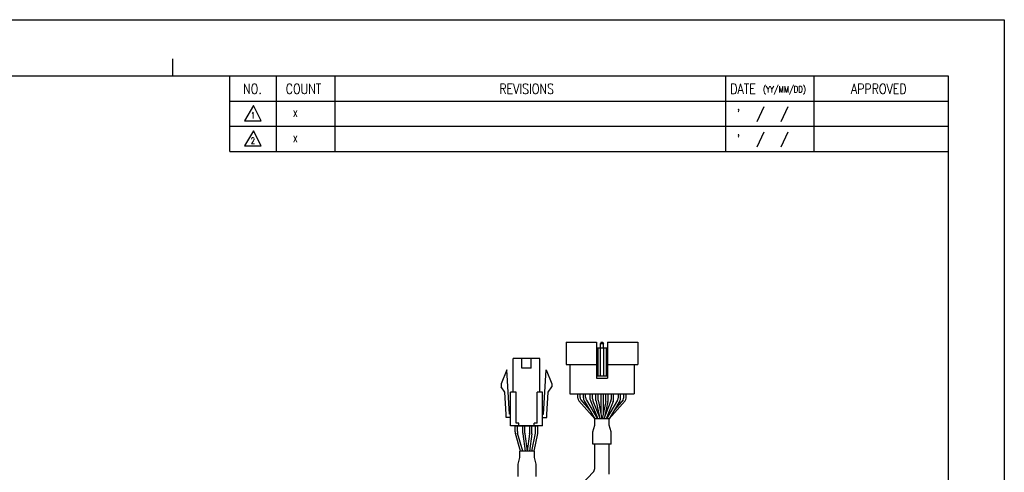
# Model space of a CAD drawing. Header units: millimetres. Extents: x 0 to 594, y 0 to 420.
# Tile 4 of 4: x 242 to 594, y 259 to 420. Entities that reach past the tile are written whole.
import ezdxf

# ---------------------------------------------------------------- set-up
doc = ezdxf.new("R2010")
doc.units = ezdxf.units.MM
doc.layers.add('DIM', color=3, linetype='Continuous')
doc.layers.add('SHEET', color=1, linetype='Continuous')
doc.styles.add('SHEET1', font='ROMANS.SHX', dxfattribs={"width": 0.8, "height": 3})

msp = doc.modelspace()

# ---------------------------------------------------------------- linework, layer by layer
at = {"color": 4}
msp.add_line((297, 406), (297, 400), dxfattribs=at)
at = {"color": 0}
for p, q in [((437.5725, 305.0508), (437.5725, 297.0508)), ((437.5725, 305.0508), (448.3725, 305.0508)), ((441.7939, 285.1052), (441.7939, 286.6508)), ((442.5939, 285.3222), (442.5939, 286.6508)), ((443.7317, 285.1774), (443.7317, 286.6508)), ((444.5317, 285.3944), (444.5317, 286.6508)), ((446.2132, 284.6568), (446.2132, 286.6508)), ((447.0132, 284.811), (447.0132, 286.6508)), ((448.2317, 284.2698), (448.2317, 286.6508)), ((449.0317, 284.3146), (449.0317, 286.6508)), ((451.7317, 284.3146), (451.7317, 286.6508)), ((452.5317, 284.2707), (452.5317, 286.6508)), ((453.7317, 284.811), (453.7317, 286.6508)), ((454.5317, 284.6568), (454.5317, 286.6508)), ((456.2317, 285.3944), (456.2317, 286.6508)), ((457.0317, 285.1774), (457.0317, 286.6508)), ((458.1511, 285.3222), (458.1511, 286.6508)), ((458.9511, 285.1052), (458.9511, 286.6508)), ((444.006, 284.1666), (447.8224, 277.6508)), ((444.806, 284.3836), (448.7495, 277.6508)), ((446.3565, 283.9134), (448.8639, 277.6508)), ((447.1565, 284.0676), (449.7257, 277.6508)), ((453.5885, 284.0676), (451.0193, 277.6508)), ((454.3885, 283.9134), (451.881, 277.6508)), ((455.9575, 284.3836), (452.0139, 277.6508)), ((456.7575, 284.1666), (452.9411, 277.6508)), ((422.0602, 272.5791), (422.0602, 275.1736)), ((422.8602, 272.6321), (422.8602, 275.1736)), ((424.5602, 272.6321), (424.5602, 275.1736)), ((425.3602, 272.5791), (425.3602, 275.1736)), ((447.1526, 273.0761), (447.773, 275.4021)), ((452.9723, 277.6508), (447.773, 277.6508)), ((447.773, 275.4021), (447.773, 277.6508)), ((452.9723, 275.4021), (452.9723, 277.6508)), ((453.5923, 273.0775), (452.9723, 275.4021)), ((422.0777, 272.3156), (422.8941, 266.1736)), ((422.8777, 272.3685), (423.7012, 266.1736)), ((424.5428, 272.3685), (423.7193, 266.1736)), ((425.3428, 272.3156), (424.5264, 266.1736)), ((447.1526, 268.6663), (447.1526, 273.0761)), ((453.5923, 268.6663), (453.5923, 273.0775)), ((453.5923, 268.6663), (447.1526, 268.6663)), ((420.4811, 261.599), (421.1015, 263.9249)), ((426.3008, 266.1736), (421.1015, 266.1736)), ((421.1015, 263.9249), (421.1015, 266.1736)), ((426.3008, 263.9249), (426.3008, 266.1736)), ((426.9208, 261.6004), (426.3008, 263.9249)), ((420.4811, 257.1892), (420.4811, 261.599)), ((426.9208, 257.1892), (426.9208, 261.6004))]:
    msp.add_line(p, q, dxfattribs=at)
for p, q in [((448.3725, 305.0508), (448.3725, 292.2508)), ((448.3725, 303.0508), (452.3725, 303.0508)), ((448.8725, 303.0508), (448.8725, 293.0508)), ((449.7725, 303.0508), (449.7725, 293.0508)), ((450.0725, 305.0508), (449.8725, 304.5508)), ((449.8725, 303.0508), (449.8725, 304.5508)), ((449.8725, 304.5508), (450.8725, 304.5508)), ((450.0725, 305.0508), (450.6725, 305.0508)), ((450.6725, 305.0508), (450.8725, 304.5508)), ((450.8725, 303.0508), (450.8725, 304.5508)), ((450.9725, 303.0508), (450.9725, 293.0508)), ((451.8725, 303.0508), (451.8725, 293.0508)), ((452.3725, 305.0508), (452.3725, 292.2508)), ((452.3725, 305.0508), (463.1725, 305.0508)), ((463.1725, 305.0508), (463.1725, 297.0508)), ((418.6901, 287.1736), (418.6901, 299.1736)), ((421.7401, 295.7736), (421.7401, 299.1736)), ((425.1401, 295.7736), (425.1401, 299.1736)), ((428.1901, 287.1736), (428.1901, 299.1736)), ((437.5725, 297.0508), (448.3725, 297.0508)), ((438.8725, 297.0508), (438.8725, 286.6508)), ((452.3725, 297.0508), (463.1725, 297.0508)), ((461.8725, 297.0508), (461.8725, 286.6508)), ((416.4401, 295.1736), (414.4401, 290.1736)), ((417.3901, 279.3736), (416.4401, 295.1736)), ((429.4901, 279.3736), (430.4401, 295.1736)), ((430.4401, 295.1736), (432.4401, 290.1736)), ((448.3725, 293.0508), (452.3725, 293.0508)), ((448.3725, 292.2508), (452.3725, 292.2508)), ((414.4401, 290.1736), (414.4401, 289.1736)), ((415.7173, 287.2016), (414.4401, 289.1736)), ((431.1629, 287.2016), (432.4401, 289.1736)), ((432.4401, 290.1736), (432.4401, 289.1736)), ((416.1923, 279.3016), (415.7173, 287.2016)), ((417.6901, 275.1736), (417.6901, 287.1736)), ((419.6901, 276.1736), (419.6901, 287.1736)), ((427.1901, 276.1736), (427.1901, 287.1736)), ((429.1901, 275.1736), (429.1901, 287.1736)), ((430.6879, 279.3016), (431.1629, 287.2016)), ((438.8725, 286.6508), (461.8725, 286.6508)), ((443.7317, 286.6508), (457.0317, 286.6508)), ((449.9817, 286.6508), (449.9817, 279.5336)), ((450.7817, 286.6508), (450.7817, 279.5336)), ((416.1901, 278.1736), (416.1901, 279.3736)), ((430.6901, 278.1736), (430.6901, 279.3736)), ((419.3838, 273.0556), (419.3838, 275.1736)), ((419.3838, 275.1736), (427.4964, 275.1736)), ((420.1838, 273.1662), (420.1838, 275.1736)), ((420.6901, 275.1736), (420.6901, 276.1736)), ((426.1901, 275.1736), (426.1901, 276.1736)), ((426.6964, 272.9752), (426.6964, 275.1736)), ((427.4964, 272.894), (427.4964, 275.1736)), ((421.2468, 266.1736), (419.4589, 272.5127)), ((422.078, 266.1736), (420.2589, 272.6233)), ((425.3424, 266.1736), (426.6555, 272.5732)), ((426.1591, 266.1736), (427.4555, 272.492)), ((447.7725, 260.033), (447.7725, 268.6663)), ((452.9725, 268.6663), (447.7725, 268.6663)), ((452.9725, 257.9542), (452.9725, 268.6663)), ((447.2213, 258.6542), (439.4196, 250.4559))]:
    msp.add_line(p, q)
at = {"color": 6}
msp.add_lwpolyline([(0, 420), (594, 420), (594, 0), (0, 0)], close=True, dxfattribs=at)
at = {"color": 4}
msp.add_lwpolyline([(20, 400), (574, 400), (574, 20), (20, 20)], close=True, dxfattribs=at)
for points in [[(428.1901, 299.1736), (418.6901, 299.1736)], [(425.1401, 295.7736), (421.7401, 295.7736)], [(419.6901, 287.1736), (417.6901, 287.1736)], [(429.1901, 287.1736), (427.1901, 287.1736)], [(417.6901, 278.1736), (416.1901, 278.1736)], [(417.6901, 278.1736), (416.1901, 278.1736)], [(417.6901, 279.3736), (417.3901, 279.3736)], [(429.1901, 279.3736), (429.4901, 279.3736)], [(429.1901, 278.1736), (430.6901, 278.1736)], [(429.1901, 278.1736), (430.6901, 278.1736)], [(429.1901, 275.1736), (417.6901, 275.1736)], [(420.6901, 276.1736), (419.6901, 276.1736)], [(427.1901, 276.1736), (426.1901, 276.1736)]]:
    msp.add_lwpolyline(points)
at = {"color": 0}
for centre, start, end in [((443.7939, 285.1052), 180, 210.358277), ((444.5939, 285.3222), 180, 203.791628), ((445.7317, 285.1774), 180, 210.358277), ((446.5317, 285.3944), 180, 210.358277), ((449.0132, 284.811), 180.000001, 201.819992), ((451.7317, 284.811), 338.180009, 0), ((454.2317, 285.3944), 329.641723, 0), ((455.0317, 285.1774), 329.641723, 0), ((456.1511, 285.3222), 336.208372, 0), ((456.9511, 285.1052), 329.641723, 0), ((448.2132, 284.6568), 180.000001, 201.819992), ((452.5317, 284.6568), 338.180009, 0), ((424.0602, 272.5791), 180, 187.571875), ((424.8602, 272.6321), 180, 187.571875), ((422.5602, 272.6321), 352.428125, 0), ((423.3602, 272.5791), 352.428125, 0)]:
    msp.add_arc(centre, 2, start, end, dxfattribs=at)
for centre, start, end in [((450.2317, 284.2698), 180, 192.18873), ((451.0317, 284.3146), 180, 191.729285), ((449.7317, 284.3146), 348.270715, 0), ((450.5317, 284.2707), 347.756403, 0), ((421.3838, 273.0556), 180, 195.750963), ((422.1838, 273.1662), 180, 195.750963), ((424.6964, 272.9752), 348.404564, 0), ((425.4964, 272.894), 348.404564, 0), ((445.7725, 260.033), 316.419966, 360)]:
    msp.add_arc(centre, 2, start, end)
at = {"layer": 'DIM', "color": 0}
for p, q in [((442.0681, 284.0944), (447.773, 277.6508)), ((442.7639, 284.5154), (445.8303, 281.0518)), ((448.2768, 283.8475), (449.4861, 278.2492)), ((449.0735, 283.908), (450.3727, 277.6508)), ((451.69, 283.908), (450.3908, 277.6508)), ((452.4862, 283.8466), (451.2866, 278.3184)), ((458.6768, 284.0944), (452.9719, 277.6508)), ((457.9811, 284.5154), (454.9146, 281.0518))]:
    msp.add_line(p, q, dxfattribs=at)
at = {"layer": 'SHEET', "color": 7}
for q in [(317.5, 400), (574, 373)]:
    msp.add_line((317.5, 373), q, dxfattribs=at)
at = {"layer": 'SHEET'}
for p, q in [((334, 400), (334, 373)), ((355, 400), (355, 373)), ((494.5, 400), (494.5, 373)), ((526, 400), (526, 373)), ((317.5, 391), (574, 391)), ((508.2099, 388.911), (505.7077, 383.5959)), ((516.7362, 388.9028), (514.2339, 383.5877)), ((317.5, 382), (574, 382)), ((508.2099, 379.911), (505.7077, 374.5959)), ((516.7362, 379.9028), (514.2339, 374.5877))]:
    msp.add_line(p, q, dxfattribs=at)
at = {"layer": 'SHEET', "color": 1, "linetype": 'Continuous'}
for p, q in [((325.9146, 389.416), (322.7394, 384.0064)), ((328.737, 384.0064), (325.9146, 389.416)), ((322.7394, 384.0064), (328.737, 384.0064)), ((325.9146, 380.416), (322.7394, 375.0064)), ((328.737, 375.0064), (325.9146, 380.416)), ((322.7394, 375.0064), (328.737, 375.0064))]:
    msp.add_line(p, q, dxfattribs=at)

# ---------------------------------------------------------------- texts
at = {"layer": 'SHEET', "style": 'SHEET1', "width": 0.8}
for s, height, p in [('NO.', 3.6, (322.256, 393.5466)), ('COUNT', 3.6, (337.4711, 393.5466)), ('APPROVED', 3.6, (539.2502, 393.5466)), ('DATE', 3.6, (496.1592, 393.5466)), ('(YY/MM/DD)', 2.25, (507.8838, 394.0859)), ('1', 2.25, (324.9764, 384.746)), ('X', 2.25, (340.1186, 385.3874)), ("'", 3.6, (498.4958, 384.5633)), ('2', 2.25, (324.9764, 375.746)), ('X', 2.25, (340.1186, 376.3874)), ("'", 3.6, (498.4958, 375.5633))]:
    msp.add_text(s, height=height, dxfattribs=at).set_placement(p)
at = {"layer": 'SHEET', "color": 7, "style": 'SHEET1', "width": 0.8}
msp.add_text('REVISIONS', height=3.6, dxfattribs=at).set_placement((413.7181, 393.5466))

doc.saveas('drawing.dxf')
